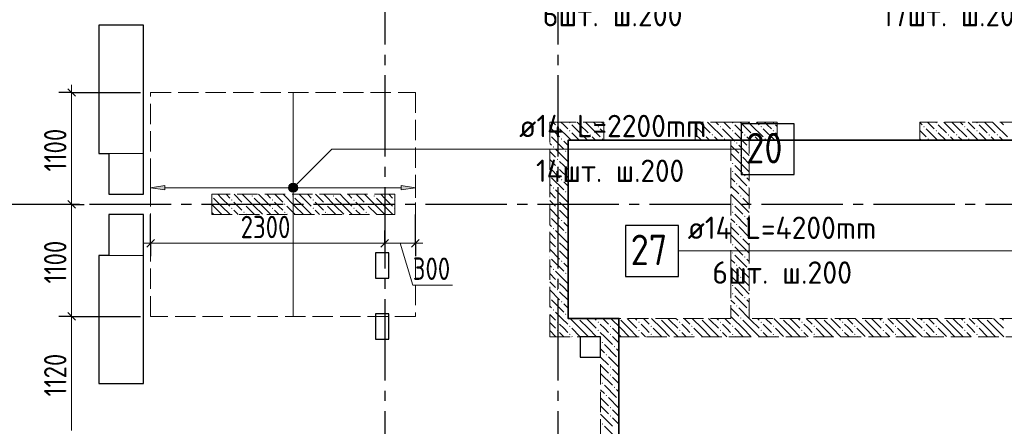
# Model space of a CAD drawing. Header units: millimetres. Extents: x 0 to 43617, y 0 to 59400.
# Tile 25 of 29: x 11037 to 20709, y 44070 to 48065. Entities that reach past the tile are written whole.
import ezdxf

# ---------------------------------------------------------------- set-up
doc = ezdxf.new("R2010")
doc.units = ezdxf.units.MM
doc.linetypes.add('______2', pattern=[270, 200, -70])
doc.linetypes.add('______5', pattern=[1100, 800, -100, 100, -100])
for name, color, linetype, lineweight in [('Standard', 7, 'Continuous', 25), ('ДОП Верх по Х', 7, 'Continuous', 25), ('ЖБ Пилон', 180, 'Continuous', 25), ('Оси', 40, '______5', 18), ('Позиционная метка номер позиции', 7, 'Continuous', 13), ('Примечания', 7, 'Continuous', 25), ('Размерная выноска', 7, 'Continuous', 13)]:
    doc.layers.add(name, color=color, linetype=linetype, lineweight=lineweight)
doc.layers.add('ЖБ Перекрытие верхний уровень', color=7, linetype='Continuous', lineweight=25, true_color=0xe0e0ff)
doc.layers.add('ЖБ Стена верхний уровень', color=7, linetype='Continuous', lineweight=25, true_color=0x006e00)
doc.styles.add('GOST 2.304-81', font='txt')
doc.styles.add('ISOCPEUR', font='txt')

msp = doc.modelspace()

# ---------------------------------------------------------------- hatches: boundary and pattern name
at = {"layer": 'ДОП Верх по Х', "linetype": 'Continuous', "lineweight": 13, "transparency": 33554687}
msp.add_hatch(color=7, dxfattribs=at).paths.add_polyline_path([(12464, 46394.6), (12324, 46414.6), (12464, 46434.6)], flags=16)
for points in [[(13691.7, 46395.8), (13691.7, 46433.3), (13686.5, 46414.6)], [(13691.7, 46433.3), (13705.2, 46382.3), (13705.2, 46446.8)], [(13691.7, 46433.3), (13691.7, 46395.8), (13705.2, 46382.3)], [(13705.2, 46446.8), (13724, 46377.1), (13724, 46452.1)], [(13705.2, 46446.8), (13705.2, 46382.3), (13724, 46377.1)], [(13724, 46452.1), (13724, 46377.1), (13742.7, 46382.3)], [(13724, 46452.1), (13742.7, 46382.3), (13742.7, 46446.8)], [(13742.7, 46446.8), (13742.7, 46382.3), (13756.2, 46395.8)], [(13742.7, 46446.8), (13756.2, 46395.8), (13756.2, 46433.3)], [(13756.2, 46433.3), (13756.2, 46395.8), (13761.5, 46414.6)], [(14784, 46394.6), (14924, 46414.6), (14784, 46434.6)]]:
    msp.add_hatch(color=7, dxfattribs=at).paths.add_polyline_path(points)
at = {"layer": 'ЖБ Пилон', "linetype": 'Continuous', "lineweight": 18, "transparency": 33554687}
for points in [[(12924, 46336.6), (12927.5, 46333.1), (12924, 46329.7)], [(13314.5, 46333.1), (13321, 46339.6), (13327.5, 46333.1), (13321, 46326.6)], [(13714.5, 46333.1), (13721, 46339.6), (13727.5, 46333.1), (13721, 46326.6)], [(14114.5, 46333.1), (14121, 46339.6), (14127.5, 46333.1), (14121, 46326.6)], [(14514.5, 46333.1), (14521, 46339.6), (14527.5, 46333.1), (14521, 46326.6)], [(13114.5, 46293.1), (13121, 46299.6), (13127.5, 46293.1), (13121, 46286.6)], [(13234.5, 46253.1), (13241, 46259.6), (13247.4, 46253.1), (13241, 46246.6)], [(13514.5, 46293.1), (13521, 46299.6), (13527.5, 46293.1), (13521, 46286.6)], [(13634.5, 46253.1), (13641, 46259.6), (13647.4, 46253.1), (13641, 46246.6)], [(13914.5, 46293.1), (13921, 46299.6), (13927.5, 46293.1), (13921, 46286.6)], [(14034.5, 46253.1), (14041, 46259.6), (14047.4, 46253.1), (14041, 46246.6)], [(14314.5, 46293.1), (14321, 46299.6), (14327.5, 46293.1), (14321, 46286.6)], [(14434.5, 46253.1), (14441, 46259.6), (14447.4, 46253.1), (14441, 46246.6)], [(14714.5, 46293.1), (14721, 46299.6), (14724, 46296.6), (14724, 46289.7), (14721, 46286.6)], [(13114.5, 46213.1), (13121, 46219.6), (13127.5, 46213.1), (13121, 46206.6)], [(13234.5, 46173.1), (13241, 46179.6), (13247.4, 46173.1), (13241, 46166.6)], [(13514.5, 46213.1), (13521, 46219.6), (13527.5, 46213.1), (13521, 46206.6)], [(13634.5, 46173.1), (13641, 46179.6), (13647.4, 46173.1), (13641, 46166.6)], [(13914.5, 46213.1), (13921, 46219.6), (13927.5, 46213.1), (13921, 46206.6)], [(14034.5, 46173.1), (14041, 46179.6), (14047.4, 46173.1), (14041, 46166.6)], [(14314.5, 46213.1), (14321, 46219.6), (14327.5, 46213.1), (14321, 46206.6)], [(14434.5, 46173.1), (14441, 46179.6), (14447.4, 46173.1), (14441, 46166.6)], [(14714.5, 46213.1), (14721, 46219.6), (14724, 46216.6), (14724, 46209.7), (14721, 46206.6)]]:
    msp.add_hatch(color=7, dxfattribs=at).paths.add_polyline_path(points, flags=16)
at = {"layer": 'ЖБ Стена верхний уровень', "linetype": 'Continuous', "lineweight": 18, "transparency": 33554687}
for points in [[(16314.5, 47013.1), (16321, 47019.6), (16327.5, 47013.1), (16321, 47006.6)], [(16434.5, 47053.1), (16440.9, 47059.6), (16447.4, 47053.1), (16440.9, 47046.6)], [(16714.5, 47013.1), (16721, 47019.6), (16727.5, 47013.1), (16721, 47006.6)], [(17914.5, 47013.1), (17921, 47019.6), (17927.5, 47013.1), (17921, 47006.6)], [(18034.5, 47053.1), (18040.9, 47059.6), (18047.4, 47053.1), (18040.9, 47046.6)], [(18314.5, 47013.1), (18321, 47019.6), (18327.4, 47013.1), (18321, 47006.6)], [(18434.5, 47053.1), (18440.9, 47059.6), (18447.4, 47053.1), (18440.9, 47046.6)], [(19914.5, 47013.1), (19921, 47019.6), (19927.4, 47013.1), (19921, 47006.6)], [(20034.5, 47053.1), (20040.9, 47059.6), (20047.4, 47053.1), (20040.9, 47046.6)], [(20314.5, 47013.1), (20321, 47019.6), (20327.4, 47013.1), (20321, 47006.6)], [(20434.5, 47053.1), (20440.9, 47059.6), (20447.4, 47053.1), (20440.9, 47046.6)], [(16244, 46936.6), (16247.4, 46933.1), (16244, 46929.7)], [(16434.5, 46973.1), (16440.9, 46979.6), (16447.4, 46973.1), (16440.9, 46966.6)], [(16554.4, 46933.1), (16560.9, 46939.6), (16567.4, 46933.1), (16560.9, 46926.6)], [(16634.5, 46933.1), (16640.9, 46939.6), (16647.4, 46933.1), (16640.9, 46926.6)], [(17754.4, 46933.1), (17760.9, 46939.6), (17767.4, 46933.1), (17760.9, 46926.6)], [(17834.5, 46933.1), (17840.9, 46939.6), (17847.4, 46933.1), (17840.9, 46926.6)], [(18034.5, 46973.1), (18040.9, 46979.6), (18047.4, 46973.1), (18040.9, 46966.6)], [(18154.4, 46933.1), (18160.9, 46939.6), (18167.4, 46933.1), (18160.9, 46926.6)], [(18234.5, 46933.1), (18240.9, 46939.6), (18247.4, 46933.1), (18240.9, 46926.6)], [(18434.5, 46973.1), (18440.9, 46979.6), (18447.4, 46973.1), (18440.9, 46966.6)], [(20034.5, 46973.1), (20040.9, 46979.6), (20047.4, 46973.1), (20040.9, 46966.6)], [(20154.4, 46933.1), (20160.9, 46939.6), (20167.4, 46933.1), (20160.9, 46926.6)], [(20234.5, 46933.1), (20240.9, 46939.6), (20247.4, 46933.1), (20240.9, 46926.6)], [(20434.5, 46973.1), (20440.9, 46979.6), (20447.4, 46973.1), (20440.9, 46966.6)], [(20554.4, 46933.1), (20560.9, 46939.6), (20567.4, 46933.1), (20560.9, 46926.6)], [(20634.5, 46933.1), (20640.9, 46939.6), (20647.4, 46933.1), (20640.9, 46926.6)], [(16274.5, 46813.1), (16281, 46819.6), (16287.5, 46813.1), (16281, 46806.6)], [(16354.4, 46893.1), (16360.9, 46899.6), (16367.4, 46893.1), (16360.9, 46886.6)], [(16754.4, 46893.1), (16760.9, 46899.6), (16767.4, 46893.1), (16760.9, 46886.6)], [(17954.4, 46893.1), (17960.9, 46899.6), (17967.4, 46893.1), (17960.9, 46886.6)], [(18074.5, 46853.1), (18081, 46859.6), (18087.5, 46853.1), (18081, 46846.6)], [(18194.5, 46813.1), (18201, 46819.6), (18204, 46816.6), (18204, 46809.7), (18201, 46806.6)], [(18354.4, 46893.1), (18360.9, 46899.6), (18367.4, 46893.1), (18360.9, 46886.6)], [(19954.4, 46893.1), (19960.9, 46899.6), (19967.4, 46893.1), (19960.9, 46886.6)], [(20354.4, 46893.1), (20360.9, 46899.6), (20367.4, 46893.1), (20360.9, 46886.6)], [(16394.5, 46773.1), (16401, 46779.6), (16407.5, 46773.1), (16401, 46766.6)], [(18114.5, 46733.1), (18121, 46739.6), (18127.5, 46733.1), (18121, 46726.6)], [(16314.5, 46693.1), (16321, 46699.6), (16327.5, 46693.1), (16321, 46686.6)], [(16314.5, 46613.1), (16321, 46619.6), (16327.5, 46613.1), (16321, 46606.6)], [(18034.5, 46653.1), (18040.9, 46659.6), (18047.4, 46653.1), (18040.9, 46646.6)], [(16244, 46536.6), (16247.4, 46533.1), (16244, 46529.7)], [(18034.5, 46573.1), (18040.9, 46579.6), (18047.4, 46573.1), (18040.9, 46566.6)], [(18154.4, 46533.1), (18160.9, 46539.6), (18167.4, 46533.1), (18160.9, 46526.6)], [(16354.4, 46493.1), (16360.9, 46499.6), (16367.4, 46493.1), (16360.9, 46486.6)], [(18074.5, 46453.1), (18081, 46459.6), (18087.5, 46453.1), (18081, 46446.6)], [(16274.5, 46413.1), (16281, 46419.6), (16287.5, 46413.1), (16281, 46406.6)], [(16394.5, 46373.1), (16401, 46379.6), (16407.5, 46373.1), (16401, 46366.6)], [(18114.5, 46333.1), (18121, 46339.6), (18127.5, 46333.1), (18121, 46326.6)], [(18194.5, 46413.1), (18201, 46419.6), (18204, 46416.6), (18204, 46409.7), (18201, 46406.6)], [(16314.5, 46293.1), (16321, 46299.6), (16327.5, 46293.1), (16321, 46286.6)], [(18034.5, 46253.1), (18040.9, 46259.6), (18047.4, 46253.1), (18040.9, 46246.6)], [(16244, 46136.6), (16247.4, 46133.1), (16244, 46129.7)], [(16314.5, 46213.1), (16321, 46219.6), (16327.5, 46213.1), (16321, 46206.6)], [(18034.5, 46173.1), (18040.9, 46179.6), (18047.4, 46173.1), (18040.9, 46166.6)], [(18154.4, 46133.1), (18160.9, 46139.6), (18167.4, 46133.1), (18160.9, 46126.6)], [(16354.4, 46093.1), (16360.9, 46099.6), (16367.4, 46093.1), (16360.9, 46086.6)], [(18074.5, 46053.1), (18081, 46059.6), (18087.5, 46053.1), (18081, 46046.6)], [(16274.5, 46013.1), (16281, 46019.6), (16287.5, 46013.1), (16281, 46006.6)], [(16394.5, 45973.1), (16401, 45979.6), (16407.5, 45973.1), (16401, 45966.6)], [(18194.5, 46013.1), (18201, 46019.6), (18204, 46016.6), (18204, 46009.7), (18201, 46006.6)], [(16314.5, 45893.1), (16321, 45899.6), (16327.5, 45893.1), (16321, 45886.6)], [(18034.5, 45853.1), (18040.9, 45859.6), (18047.4, 45853.1), (18040.9, 45846.6)], [(18114.5, 45933.1), (18121, 45939.6), (18127.5, 45933.1), (18121, 45926.6)], [(16314.5, 45813.1), (16321, 45819.6), (16327.5, 45813.1), (16321, 45806.6)], [(18034.5, 45773.1), (18040.9, 45779.6), (18047.4, 45773.1), (18040.9, 45766.6)], [(16244, 45736.6), (16247.4, 45733.1), (16244, 45729.7)], [(16354.4, 45693.1), (16360.9, 45699.6), (16367.4, 45693.1), (16360.9, 45686.6)], [(18074.5, 45653.1), (18081, 45659.6), (18087.5, 45653.1), (18081, 45646.6)], [(18154.4, 45733.1), (18160.9, 45739.6), (18167.4, 45733.1), (18160.9, 45726.6)], [(16274.5, 45613.1), (16281, 45619.6), (16287.5, 45613.1), (16281, 45606.6)], [(16394.5, 45573.1), (16401, 45579.6), (16407.5, 45573.1), (16401, 45566.6)], [(18194.5, 45613.1), (18201, 45619.6), (18204, 45616.6), (18204, 45609.7), (18201, 45606.6)], [(16314.5, 45493.1), (16321, 45499.6), (16327.5, 45493.1), (16321, 45486.6)], [(18034.5, 45453.1), (18040.9, 45459.6), (18047.4, 45453.1), (18040.9, 45446.6)], [(18114.5, 45533.1), (18121, 45539.6), (18127.5, 45533.1), (18121, 45526.6)], [(16314.5, 45413.1), (16321, 45419.6), (16327.5, 45413.1), (16321, 45406.6)], [(18034.5, 45373.1), (18040.9, 45379.6), (18047.4, 45373.1), (18040.9, 45366.6)], [(16244, 45336.6), (16247.4, 45333.1), (16244, 45329.7)], [(16354.4, 45293.1), (16360.9, 45299.6), (16367.4, 45293.1), (16360.9, 45286.6)], [(18154.4, 45333.1), (18160.9, 45339.6), (18167.4, 45333.1), (18160.9, 45326.6)], [(16274.5, 45213.1), (16281, 45219.6), (16287.5, 45213.1), (16281, 45206.6)], [(16394.5, 45173.1), (16401, 45179.6), (16407.5, 45173.1), (16401, 45166.6)], [(18074.5, 45253.1), (18081, 45259.6), (18087.5, 45253.1), (18081, 45246.6)], [(18194.5, 45213.1), (18201, 45219.6), (18204, 45216.6), (18204, 45209.7), (18201, 45206.6)], [(16314.5, 45093.1), (16321, 45099.6), (16327.5, 45093.1), (16321, 45086.6)], [(16524.3, 45130), (16521, 45126.6), (16517.6, 45130)], [(16714.5, 45093.1), (16721, 45099.6), (16727.5, 45093.1), (16721, 45086.6)], [(16924.3, 45130), (16921, 45126.6), (16917.6, 45130)], [(17114.5, 45093.1), (17121, 45099.6), (17127.5, 45093.1), (17121, 45086.6)], [(17324.3, 45130), (17321, 45126.6), (17317.6, 45130)], [(17514.5, 45093.1), (17521, 45099.6), (17527.5, 45093.1), (17521, 45086.6)], [(17724.3, 45130), (17721, 45126.6), (17717.6, 45130)], [(17914.5, 45093.1), (17921, 45099.6), (17927.5, 45093.1), (17921, 45086.6)], [(18114.5, 45133.1), (18121, 45139.6), (18127.5, 45133.1), (18124.3, 45130), (18117.6, 45130)], [(18124.3, 45130), (18121, 45126.6), (18117.6, 45130)], [(18314.5, 45093.1), (18321, 45099.6), (18327.4, 45093.1), (18321, 45086.6)], [(18524.3, 45130), (18521, 45126.6), (18517.6, 45130)], [(18714.5, 45093.1), (18721, 45099.6), (18727.4, 45093.1), (18721, 45086.6)], [(18924.3, 45130), (18921, 45126.6), (18917.6, 45130)], [(19114.5, 45093.1), (19121, 45099.6), (19127.4, 45093.1), (19121, 45086.6)], [(19324.3, 45130), (19321, 45126.6), (19317.6, 45130)], [(19514.5, 45093.1), (19521, 45099.6), (19527.4, 45093.1), (19521, 45086.6)], [(19724.3, 45130), (19721, 45126.6), (19717.6, 45130)], [(19914.5, 45093.1), (19921, 45099.6), (19927.4, 45093.1), (19921, 45086.6)], [(20124.3, 45130), (20121, 45126.6), (20117.6, 45130)], [(20314.5, 45093.1), (20321, 45099.6), (20327.4, 45093.1), (20321, 45086.6)], [(20524.3, 45130), (20521, 45126.6), (20517.6, 45130)], [(16314.5, 45013.1), (16321, 45019.6), (16327.5, 45013.1), (16321, 45006.6)], [(16434.5, 45053.1), (16440.9, 45059.6), (16447.4, 45053.1), (16440.9, 45046.6)], [(16434.5, 44973.1), (16440.9, 44979.6), (16447.4, 44973.1), (16440.9, 44966.6)], [(16714.5, 45013.1), (16721, 45019.6), (16727.5, 45013.1), (16721, 45006.6)], [(16834.5, 45053.1), (16840.9, 45059.6), (16847.4, 45053.1), (16840.9, 45046.6)], [(16834.5, 44973.1), (16840.9, 44979.6), (16847.4, 44973.1), (16840.9, 44966.6)], [(17114.5, 45013.1), (17121, 45019.6), (17127.5, 45013.1), (17121, 45006.6)], [(17234.5, 45053.1), (17240.9, 45059.6), (17247.4, 45053.1), (17240.9, 45046.6)], [(17234.5, 44973.1), (17240.9, 44979.6), (17247.4, 44973.1), (17240.9, 44966.6)], [(17514.5, 45013.1), (17521, 45019.6), (17527.5, 45013.1), (17521, 45006.6)], [(17634.5, 45053.1), (17640.9, 45059.6), (17647.4, 45053.1), (17640.9, 45046.6)], [(17634.5, 44973.1), (17640.9, 44979.6), (17647.4, 44973.1), (17640.9, 44966.6)], [(17914.5, 45013.1), (17921, 45019.6), (17927.5, 45013.1), (17921, 45006.6)], [(18034.5, 45053.1), (18040.9, 45059.6), (18047.4, 45053.1), (18040.9, 45046.6)], [(18034.5, 44973.1), (18040.9, 44979.6), (18047.4, 44973.1), (18040.9, 44966.6)], [(18314.5, 45013.1), (18321, 45019.6), (18327.4, 45013.1), (18321, 45006.6)], [(18434.5, 45053.1), (18440.9, 45059.6), (18447.4, 45053.1), (18440.9, 45046.6)], [(18434.5, 44973.1), (18440.9, 44979.6), (18447.4, 44973.1), (18440.9, 44966.6)], [(18714.5, 45013.1), (18721, 45019.6), (18727.4, 45013.1), (18721, 45006.6)], [(18834.5, 45053.1), (18840.9, 45059.6), (18847.4, 45053.1), (18840.9, 45046.6)], [(18834.5, 44973.1), (18840.9, 44979.6), (18847.4, 44973.1), (18840.9, 44966.6)], [(19114.5, 45013.1), (19121, 45019.6), (19127.4, 45013.1), (19121, 45006.6)], [(19234.5, 45053.1), (19240.9, 45059.6), (19247.4, 45053.1), (19240.9, 45046.6)], [(19234.5, 44973.1), (19240.9, 44979.6), (19247.4, 44973.1), (19240.9, 44966.6)], [(19514.5, 45013.1), (19521, 45019.6), (19527.4, 45013.1), (19521, 45006.6)], [(19634.5, 45053.1), (19640.9, 45059.6), (19647.4, 45053.1), (19640.9, 45046.6)], [(19634.5, 44973.1), (19640.9, 44979.6), (19647.4, 44973.1), (19640.9, 44966.6)], [(19914.5, 45013.1), (19921, 45019.6), (19927.4, 45013.1), (19921, 45006.6)], [(20034.5, 45053.1), (20040.9, 45059.6), (20047.4, 45053.1), (20040.9, 45046.6)], [(20034.5, 44973.1), (20040.9, 44979.6), (20047.4, 44973.1), (20040.9, 44966.6)], [(20314.5, 45013.1), (20321, 45019.6), (20327.4, 45013.1), (20321, 45006.6)], [(20434.5, 45053.1), (20440.9, 45059.6), (20447.4, 45053.1), (20440.9, 45046.6)], [(20434.5, 44973.1), (20440.9, 44979.6), (20447.4, 44973.1), (20440.9, 44966.6)], [(16754.4, 44893.1), (16760.9, 44899.6), (16767.4, 44893.1), (16760.9, 44886.6)], [(16874.5, 44853.1), (16881, 44859.6), (16887.5, 44853.1), (16881, 44846.6)], [(16794.5, 44773.1), (16801, 44779.6), (16807.5, 44773.1), (16801, 44766.6)], [(16914.5, 44733.1), (16921, 44739.6), (16924, 44736.6), (16924, 44729.7), (16921, 44726.6)], [(16834.5, 44653.1), (16840.9, 44659.6), (16847.4, 44653.1), (16840.9, 44646.6)], [(16754.4, 44493.1), (16760.9, 44499.6), (16767.4, 44493.1), (16760.9, 44486.6)], [(16834.5, 44573.1), (16840.9, 44579.6), (16847.4, 44573.1), (16840.9, 44566.6)], [(16874.5, 44453.1), (16881, 44459.6), (16887.5, 44453.1), (16881, 44446.6)], [(16794.5, 44373.1), (16801, 44379.6), (16807.5, 44373.1), (16801, 44366.6)], [(16914.5, 44333.1), (16921, 44339.6), (16924, 44336.6), (16924, 44329.7), (16921, 44326.6)], [(16834.5, 44253.1), (16840.9, 44259.6), (16847.4, 44253.1), (16840.9, 44246.6)], [(16834.5, 44173.1), (16840.9, 44179.6), (16847.4, 44173.1), (16840.9, 44166.6)], [(16754.4, 44093.1), (16760.9, 44099.6), (16767.4, 44093.1), (16760.9, 44086.6)]]:
    msp.add_hatch(color=7, dxfattribs=at).paths.add_polyline_path(points, flags=16)
at = {"layer": 'Позиционная метка номер позиции', "linetype": 'Continuous', "lineweight": 13, "transparency": 33554687}
for points in [[(13680.7, 46426), (13755.8, 46382.8), (13692.2, 46446.4)], [(13680.7, 46403.1), (13735.4, 46371.3), (13680.7, 46426)], [(13680.7, 46426), (13735.4, 46371.3), (13755.8, 46382.8)], [(13692.2, 46446.4), (13767.3, 46403.1), (13712.5, 46457.9)], [(13692.2, 46446.4), (13755.8, 46382.8), (13767.3, 46403.1)], [(13712.5, 46457.9), (13767.3, 46403.1), (13767.3, 46426)], [(13712.5, 46457.9), (13767.3, 46426), (13735.4, 46457.9)], [(13735.4, 46457.9), (13767.3, 46426), (13755.8, 46446.4)], [(13712.5, 46371.3), (13680.7, 46403.1), (13692.2, 46382.8)], [(13680.7, 46403.1), (13712.5, 46371.3), (13735.4, 46371.3)]]:
    msp.add_hatch(color=7, dxfattribs=at).paths.add_polyline_path(points)

# ---------------------------------------------------------------- linework, layer by layer
at = {"layer": 'Standard', "color": 7, "linetype": 'Continuous', "lineweight": 25, "transparency": 33554687}
for p, q in [((11814, 48009.9), (11814, 46750)), ((12254, 48009.9), (11814, 48009.9)), ((12254, 46750), (12254, 48009.9)), ((11509.4, 47387.5), (11584.4, 47312.5)), ((16424, 46880), (16424, 45130)), ((20864, 46880), (16424, 46880)), ((11814, 46750), (11914.1, 46750)), ((11914.1, 46750), (11914.1, 46350)), ((12254.1, 46750), (12254, 46750)), ((12254.1, 46350), (12254.1, 46750)), ((11914.1, 46350), (12254.1, 46350)), ((11509.4, 46287.5), (11584.4, 46212.5)), ((11914.1, 46150), (11914.1, 45750.1)), ((12254.1, 46150), (11914.1, 46150)), ((12254.1, 45750), (12254.1, 46150)), ((12361.5, 45906), (12286.5, 45831)), ((14661.5, 45906), (14586.5, 45831)), ((14961.5, 45906), (14886.5, 45831)), ((11814, 45750.1), (11814, 44490.1)), ((11914.1, 45750.1), (11814, 45750.1)), ((12254, 44490.1), (12254, 45750)), ((12254, 45750), (12254.1, 45750)), ((14534, 45775), (14534, 45525)), ((14664, 45775), (14534, 45775)), ((14664, 45525), (14664, 45775)), ((14534, 45525), (14664, 45525)), ((11509.4, 45187.5), (11584.4, 45112.5)), ((14534, 45175), (14534, 44925)), ((14664, 45175), (14534, 45175)), ((14664, 44925), (14664, 45175)), ((16424, 45130), (16924, 45130)), ((16924, 45130), (16924, 43755)), ((14534, 44925), (14664, 44925)), ((16544, 44950), (16544, 44750)), ((16744, 44950), (16544, 44950)), ((16744, 44750), (16744, 44950)), ((16544, 44750), (16744, 44750)), ((11814, 44490.1), (12254, 44490.1))]:
    msp.add_line(p, q, dxfattribs=at)
at = {"layer": 'Standard', "color": 7, "linetype": 'Continuous', "lineweight": 13, "transparency": 33554687}
for p, q in [((11546.9, 47350), (11546.9, 47425)), ((11546.9, 46250), (11546.9, 45150)), ((12324, 45868.5), (12249, 45868.5)), ((14924, 45868.5), (14624, 45868.5)), ((14774, 45868.5), (14898.7, 45458.6)), ((14924, 45868.5), (14999, 45868.5)), ((14898.7, 45458.6), (15289.7, 45458.6))]:
    msp.add_line(p, q, dxfattribs=at)
at = {"layer": 'Standard', "color": 251, "linetype": 'Continuous', "lineweight": -3, "true_color": 0x656565, "transparency": 33554687}
for p, q in [((11546.9, 47350), (11421.9, 47350)), ((11546.9, 47350), (11671.9, 47350)), ((11546.9, 47350), (12224, 47350)), ((11546.9, 46250), (11421.9, 46250)), ((11546.9, 46250), (11671.9, 46250)), ((11546.9, 46250), (11546.9, 46250)), ((12324, 45868.5), (12324, 46150)), ((14924, 45868.5), (14924, 46150)), ((12324, 45868.5), (12324, 45993.5)), ((14624, 45868.5), (14624, 45993.5)), ((14924, 45868.5), (14924, 45993.5)), ((12324, 45868.5), (12324, 45743.5)), ((14624, 45868.5), (14624, 45743.5)), ((14624, 45868.5), (14624, 45868.5)), ((14924, 45868.5), (14924, 45743.5)), ((11546.9, 45150), (11421.9, 45150)), ((11546.9, 45150), (11671.9, 45150))]:
    msp.add_line(p, q, dxfattribs=at)
at = {"layer": 'Standard', "color": 7, "linetype": 'Continuous', "lineweight": 13, "transparency": 33554687}
for points in [[(11546.9, 47350), (11546.9, 46479.8), (11546.9, 46479.8), (11546.9, 46250)], [(14624, 45868.5), (13259, 45868.5), (13259, 45868.5), (12324, 45868.5)], [(11546.9, 45150), (11546.9, 44329.6), (11546.9, 44329.6), (11546.9, 44030)]]:
    msp.add_lwpolyline(points, dxfattribs=at)
at = {"layer": 'Standard', "color": 251, "linetype": 'Continuous', "lineweight": -3, "true_color": 0x656565, "transparency": 33554687}
msp.add_lwpolyline([(11546.9, 45150), (11555.3, 45150), (11555.3, 45150), (12224, 45150)], dxfattribs=at)
at = {"layer": 'ДОП Верх по Х', "color": 7, "linetype": 'Continuous', "lineweight": 18, "transparency": 33554687}
msp.add_line((13724, 47343), (13724, 45157), dxfattribs=at)
at = {"layer": 'ДОП Верх по Х', "color": 7, "linetype": 'Continuous', "lineweight": 13, "transparency": 33554687}
for p, q in [((15924, 46793.6), (18032, 46793.6)), ((17578.7, 45793.6), (19708.7, 45793.6))]:
    msp.add_line(p, q, dxfattribs=at)
at = {"layer": 'ДОП Верх по Х', "color": 251, "linetype": 'Continuous', "lineweight": 13, "true_color": 0x494949, "transparency": 33554687}
for p, q in [((12324, 46414.6), (12324, 46514.6)), ((12324, 46414.6), (12464, 46434.6)), ((12464, 46434.6), (12464, 46394.6)), ((13724, 46452.1), (13724, 46452.1)), ((14924, 46414.6), (14784, 46434.6)), ((14784, 46434.6), (14784, 46394.6)), ((14924, 46414.6), (14924, 46514.6)), ((12464, 46394.6), (12324, 46414.6)), ((12324, 46414.6), (12324, 46314.6)), ((12324, 46414.6), (12324, 46414.6)), ((12464, 46414.6), (13694, 46414.6)), ((13724, 46377.1), (13724, 46377.1)), ((13754, 46414.6), (14784, 46414.6)), ((14784, 46394.6), (14924, 46414.6)), ((14924, 46414.6), (14924, 46314.6)), ((14924, 46414.6), (14924, 46414.6))]:
    msp.add_line(p, q, dxfattribs=at)
at = {"layer": 'ДОП Верх по Х', "color": 7, "linetype": 'Continuous', "lineweight": 25, "transparency": 33554687}
for points in [[(18124, 46543.6), (18644, 46543.6), (18644, 47043.6), (18124, 47043.6), (18124, 46543.6)], [(16988.7, 45543.6), (17508.7, 45543.6), (17508.7, 46043.6), (16988.7, 46043.6), (16988.7, 45543.6)]]:
    msp.add_lwpolyline(points, dxfattribs=at)
at = {"layer": 'ДОП Верх по Х', "color": 251, "linetype": 'Continuous', "lineweight": 13, "true_color": 0x494949, "transparency": 33554687}
msp.add_circle((13724, 46414.6), 37.5, dxfattribs=at)
at = {"layer": 'ЖБ Перекрытие верхний уровень', "color": 7, "linetype": 'Continuous', "lineweight": 18, "transparency": 33554687}
for p, q in [((12254, 48009.9), (11814, 48009.9)), ((11814, 48009.9), (11814, 46749.9)), ((12254, 46750), (12254, 48009.9)), ((20864, 46880), (16424, 46880)), ((16424, 46880), (16424, 45130)), ((11814, 46749.9), (11914.1, 46749.9)), ((12254, 46750), (11914.1, 46750)), ((11914.1, 46750), (11914.1, 46749.9)), ((11914.1, 46749.9), (11914.1, 46350)), ((11914.1, 46749.9), (12254, 46749.9)), ((12254.1, 46750), (12254, 46750)), ((12254, 46749.9), (12254, 46750)), ((12254.1, 46350), (12254.1, 46750)), ((11914.1, 46350), (12254.1, 46350)), ((12254.1, 46150), (11914.1, 46150)), ((11914.1, 46150), (11914.1, 45750.1)), ((12254.1, 45750), (12254.1, 46150)), ((11914.1, 45750.1), (11814, 45750.1)), ((11814, 45750.1), (11814, 44490.1)), ((11914.1, 45750.1), (11914.1, 45750)), ((12254, 45750.1), (11914.1, 45750.1)), ((11914.1, 45750), (12254, 45750)), ((12254, 45750), (12254, 45750.1)), ((12254, 45750), (12254.1, 45750)), ((12254, 44490.1), (12254, 45750)), ((14664, 45775), (14534, 45775)), ((14534, 45775), (14534, 45525)), ((14664, 45525), (14664, 45775)), ((14534, 45525), (14664, 45525)), ((14664, 45175), (14534, 45175)), ((14534, 45175), (14534, 44925)), ((14664, 44925), (14664, 45175)), ((16424, 45130), (16924, 45130)), ((16924, 45130), (16924, 44950)), ((14534, 44925), (14664, 44925)), ((16744, 44950), (16544, 44950)), ((16544, 44950), (16544, 44750)), ((16744, 44750), (16744, 44950)), ((16924, 44950), (16924, 43755)), ((16544, 44750), (16744, 44750)), ((11814, 44490.1), (12254, 44490.1))]:
    msp.add_line(p, q, dxfattribs=at)
at = {"layer": 'ЖБ Пилон', "color": 253, "linetype": '______2', "lineweight": 13, "true_color": 0xa0a0a0, "transparency": 33554687}
for p, q in [((14724, 46350), (12924, 46350)), ((12924, 46350), (12924, 46150)), ((14724, 46150), (14724, 46350)), ((12924, 46150), (14724, 46150))]:
    msp.add_line(p, q, dxfattribs=at)
at = {"layer": 'ЖБ Пилон', "color": 9, "linetype": 'Continuous', "lineweight": 18, "true_color": 0xc7c7c7, "transparency": 33554687}
for p, q in [((13021, 46313.1), (12984.1, 46350)), ((13064.1, 46350), (13101, 46313.1)), ((13144.1, 46350), (13221, 46273.1)), ((13341, 46233.1), (13224.1, 46350)), ((13421, 46313.1), (13384.1, 46350)), ((13464.1, 46350), (13501, 46313.1)), ((13544.1, 46350), (13621, 46273.1)), ((13741, 46233.1), (13624.1, 46350)), ((13821, 46313.1), (13784.1, 46350)), ((13864.1, 46350), (13901, 46313.1)), ((13944.1, 46350), (14021, 46273.1)), ((14141, 46233.1), (14024.1, 46350)), ((14221, 46313.1), (14184.1, 46350)), ((14264.1, 46350), (14301, 46313.1)), ((14344.1, 46350), (14421, 46273.1)), ((14541, 46233.1), (14424.1, 46350)), ((14621, 46313.1), (14584.1, 46350)), ((14664.1, 46350), (14701, 46313.1)), ((12941, 46233.1), (12924, 46250.1)), ((12941, 46313.1), (13021, 46233.1)), ((12941, 46233.1), (13021, 46153.1)), ((13021, 46313.1), (13101, 46233.1)), ((13021, 46233.1), (13104.1, 46150)), ((13181, 46233.1), (13141, 46273.1)), ((13221, 46193.1), (13181, 46233.1)), ((13260.9, 46233.1), (13341, 46153.1)), ((13341, 46313.1), (13421, 46233.1)), ((13341, 46233.1), (13421, 46153.1)), ((13421, 46313.1), (13501, 46233.1)), ((13421, 46233.1), (13504.1, 46150)), ((13581, 46233.1), (13541, 46273.1)), ((13621, 46193.1), (13581, 46233.1)), ((13660.9, 46233.1), (13741, 46153.1)), ((13741, 46313.1), (13821, 46233.1)), ((13741, 46233.1), (13821, 46153.1)), ((13821, 46313.1), (13901, 46233.1)), ((13821, 46233.1), (13904.1, 46150)), ((13981, 46233.1), (13941, 46273.1)), ((14021, 46193.1), (13981, 46233.1)), ((14060.9, 46233.1), (14141, 46153.1)), ((14141, 46313.1), (14221, 46233.1)), ((14141, 46233.1), (14221, 46153.1)), ((14221, 46313.1), (14301, 46233.1)), ((14221, 46233.1), (14304.1, 46150)), ((14381, 46233.1), (14341, 46273.1)), ((14421, 46193.1), (14381, 46233.1)), ((14460.9, 46233.1), (14541, 46153.1)), ((14541, 46313.1), (14621, 46233.1)), ((14541, 46233.1), (14621, 46153.1)), ((14621, 46313.1), (14701, 46233.1)), ((14621, 46233.1), (14704.1, 46150)), ((12924, 46170.1), (12941, 46153.1)), ((13141, 46193.1), (13184.1, 46150)), ((13260.9, 46153.1), (13264.1, 46150)), ((13541, 46193.1), (13584.1, 46150)), ((13660.9, 46153.1), (13664.1, 46150)), ((13941, 46193.1), (13984.1, 46150)), ((14060.9, 46153.1), (14064.1, 46150)), ((14341, 46193.1), (14384.1, 46150)), ((14460.9, 46153.1), (14464.1, 46150))]:
    msp.add_line(p, q, dxfattribs=at)
at = {"layer": 'ЖБ Стена верхний уровень', "color": 251, "linetype": '______2', "lineweight": 13, "true_color": 0x656565, "transparency": 33554687}
for p, q in [((16424, 47060), (16244, 47060)), ((16244, 47060), (16244, 45130)), ((16774, 47060), (16424, 47060)), ((16774, 47060), (16774, 46880)), ((17674, 46880), (17674, 47060)), ((18024, 47060), (17674, 47060)), ((18204, 47060), (18024, 47060)), ((18479, 47060), (18204, 47060)), ((18479, 47060), (18479, 46880)), ((19879, 46880), (19879, 47060)), ((20864, 47060), (19879, 47060)), ((16424, 45130), (16424, 46880)), ((16424, 46880), (16774, 46880)), ((17674, 46880), (18024, 46880)), ((18024, 46880), (18024, 45130)), ((18204, 46880), (18479, 46880)), ((18204, 45130), (18204, 46880)), ((19879, 46880), (20864, 46880)), ((16244, 45130), (16244, 44950)), ((18024, 45130), (16424, 45130)), ((20864, 45130), (18204, 45130)), ((16244, 44950), (16744, 44950)), ((16744, 44950), (16744, 42420)), ((16924, 44950), (18024, 44950)), ((16924, 42420), (16924, 44950)), ((18024, 44950), (20864, 44950))]:
    msp.add_line(p, q, dxfattribs=at)
at = {"layer": 'ЖБ Стена верхний уровень', "color": 9, "linetype": 'Continuous', "lineweight": 18, "true_color": 0xc7c7c7, "transparency": 33554687}
for p, q in [((16244, 47010.1), (16340.9, 46913.1)), ((16274.1, 47060), (16301, 47033.1)), ((16381, 47033.1), (16354.1, 47060)), ((16421, 46993.1), (16381, 47033.1)), ((16460.9, 47033.1), (16540.9, 46953.1)), ((16540.9, 47033.1), (16514.1, 47060)), ((16540.9, 47033.1), (16621, 46953.1)), ((16594.1, 47060), (16621, 47033.1)), ((16621, 47033.1), (16740.9, 46913.1)), ((16674.1, 47060), (16701, 47033.1)), ((16774, 47040.1), (16754.1, 47060)), ((17674, 47020.1), (17740.9, 46953.1)), ((17740.9, 47033.1), (17714.1, 47060)), ((17740.9, 47033.1), (17821, 46953.1)), ((17794.1, 47060), (17821, 47033.1)), ((17821, 47033.1), (17940.9, 46913.1)), ((17874.1, 47060), (17901, 47033.1)), ((17981, 47033.1), (17954.1, 47060)), ((18021, 46993.1), (17981, 47033.1)), ((18060.9, 47033.1), (18140.9, 46953.1)), ((18140.9, 47033.1), (18114.1, 47060)), ((18140.9, 47033.1), (18204, 46970.1)), ((18194.1, 47060), (18204, 47050.1)), ((18204, 47050.1), (18221, 47033.1)), ((18221, 47033.1), (18340.9, 46913.1)), ((18274.1, 47060), (18301, 47033.1)), ((18381, 47033.1), (18354.1, 47060)), ((18421, 46993.1), (18381, 47033.1)), ((18460.9, 47033.1), (18479, 47015.1)), ((19879, 47055.1), (19901, 47033.1)), ((19981, 47033.1), (19954.1, 47060)), ((20021, 46993.1), (19981, 47033.1)), ((20060.9, 47033.1), (20140.9, 46953.1)), ((20140.9, 47033.1), (20114.1, 47060)), ((20140.9, 47033.1), (20221, 46953.1)), ((20194.1, 47060), (20221, 47033.1)), ((20221, 47033.1), (20340.9, 46913.1)), ((20274.1, 47060), (20301, 47033.1)), ((20381, 47033.1), (20354.1, 47060)), ((20421, 46993.1), (20381, 47033.1)), ((20460.9, 47033.1), (20540.9, 46953.1)), ((20540.9, 47033.1), (20514.1, 47060)), ((20540.9, 47033.1), (20621, 46953.1)), ((20594.1, 47060), (20621, 47033.1)), ((20621, 47033.1), (20740.9, 46913.1)), ((20674.1, 47060), (20701, 47033.1)), ((16260.9, 46913.1), (16381, 46793.1)), ((16340.9, 46993.1), (16424, 46910.1)), ((16740.9, 46993.1), (16774, 46960.1)), ((17674, 46940.1), (17734.1, 46880)), ((17814.1, 46880), (17781, 46913.1)), ((17860.9, 46913.1), (17894.1, 46880)), ((17940.9, 46993.1), (18024, 46910.1)), ((18024, 46910.1), (18060.9, 46873.1)), ((18060.9, 46953.1), (18181, 46833.1)), ((18204, 46890.1), (18181, 46913.1)), ((18204, 46970.1), (18221, 46953.1)), ((18460.9, 46953.1), (18479, 46935.1)), ((19879, 46975.1), (19940.9, 46913.1)), ((19940.9, 46993.1), (20054.1, 46880)), ((20060.9, 46953.1), (20134.1, 46880)), ((20214.1, 46880), (20181, 46913.1)), ((20260.9, 46913.1), (20294.1, 46880)), ((20340.9, 46993.1), (20454.1, 46880)), ((20460.9, 46953.1), (20534.1, 46880)), ((20614.1, 46880), (20581, 46913.1)), ((20660.9, 46913.1), (20694.1, 46880)), ((16260.9, 46833.1), (16244, 46850.1)), ((16381, 46873.1), (16424, 46830.1)), ((18024, 46830.1), (18101, 46753.1)), ((18204, 46730.1), (18101, 46833.1)), ((19879, 46895.1), (19894.1, 46880)), ((16244, 46770.1), (16301, 46713.1)), ((16301, 46793.1), (16421, 46673.1)), ((16424, 46750.1), (16421, 46753.1)), ((18140.9, 46633.1), (18024, 46750.1)), ((16244, 46690.1), (16301, 46633.1)), ((16381, 46633.1), (16340.9, 46673.1)), ((16421, 46593.1), (16381, 46633.1)), ((18060.9, 46633.1), (18140.9, 46553.1)), ((18140.9, 46713.1), (18204, 46650.1)), ((18140.9, 46633.1), (18204, 46570.1)), ((16244, 46610.1), (16340.9, 46513.1)), ((16340.9, 46593.1), (16424, 46510.1)), ((18060.9, 46553.1), (18181, 46433.1)), ((16260.9, 46433.1), (16244, 46450.1)), ((16260.9, 46513.1), (16381, 46393.1)), ((16381, 46473.1), (16424, 46430.1)), ((18024, 46510.1), (18060.9, 46473.1)), ((18024, 46430.1), (18101, 46353.1)), ((18204, 46330.1), (18101, 46433.1)), ((18204, 46490.1), (18181, 46513.1)), ((16244, 46370.1), (16301, 46313.1)), ((16301, 46393.1), (16421, 46273.1)), ((16424, 46350.1), (16421, 46353.1)), ((18140.9, 46233.1), (18024, 46350.1)), ((16244, 46290.1), (16301, 46233.1)), ((16381, 46233.1), (16340.9, 46273.1)), ((16421, 46193.1), (16381, 46233.1)), ((18060.9, 46233.1), (18140.9, 46153.1)), ((18140.9, 46313.1), (18204, 46250.1)), ((18140.9, 46233.1), (18204, 46170.1)), ((16244, 46210.1), (16340.9, 46113.1)), ((16340.9, 46193.1), (16424, 46110.1)), ((18060.9, 46153.1), (18181, 46033.1)), ((16260.9, 46033.1), (16244, 46050.1)), ((16260.9, 46113.1), (16381, 45993.1)), ((16381, 46073.1), (16424, 46030.1)), ((18024, 46110.1), (18060.9, 46073.1)), ((18204, 46090.1), (18181, 46113.1)), ((16244, 45970.1), (16301, 45913.1)), ((16301, 45993.1), (16421, 45873.1)), ((16424, 45950.1), (16421, 45953.1)), ((18024, 46030.1), (18101, 45953.1)), ((18140.9, 45833.1), (18024, 45950.1)), ((18204, 45930.1), (18101, 46033.1)), ((16244, 45890.1), (16301, 45833.1)), ((16381, 45833.1), (16340.9, 45873.1)), ((18140.9, 45913.1), (18204, 45850.1)), ((16244, 45810.1), (16340.9, 45713.1)), ((16340.9, 45793.1), (16424, 45710.1)), ((16421, 45793.1), (16381, 45833.1)), ((18060.9, 45833.1), (18140.9, 45753.1)), ((18060.9, 45753.1), (18181, 45633.1)), ((18140.9, 45833.1), (18204, 45770.1)), ((16260.9, 45713.1), (16381, 45593.1)), ((16381, 45673.1), (16424, 45630.1)), ((18024, 45710.1), (18060.9, 45673.1)), ((18204, 45690.1), (18181, 45713.1)), ((16260.9, 45633.1), (16244, 45650.1)), ((16244, 45570.1), (16301, 45513.1)), ((16301, 45593.1), (16421, 45473.1)), ((18024, 45630.1), (18101, 45553.1)), ((18204, 45530.1), (18101, 45633.1)), ((16244, 45490.1), (16301, 45433.1)), ((16381, 45433.1), (16340.9, 45473.1)), ((16424, 45550.1), (16421, 45553.1)), ((18140.9, 45433.1), (18024, 45550.1)), ((18140.9, 45513.1), (18204, 45450.1)), ((16244, 45410.1), (16340.9, 45313.1)), ((16340.9, 45393.1), (16424, 45310.1)), ((16421, 45393.1), (16381, 45433.1)), ((18060.9, 45433.1), (18140.9, 45353.1)), ((18140.9, 45433.1), (18204, 45370.1)), ((16260.9, 45313.1), (16381, 45193.1)), ((16381, 45273.1), (16424, 45230.1)), ((18024, 45310.1), (18060.9, 45273.1)), ((18060.9, 45353.1), (18181, 45233.1)), ((18204, 45290.1), (18181, 45313.1)), ((16260.9, 45233.1), (16244, 45250.1)), ((16244, 45170.1), (16284.1, 45130)), ((16301, 45193.1), (16364.1, 45130)), ((18024, 45230.1), (18101, 45153.1)), ((18204, 45130.1), (18101, 45233.1)), ((16244, 45090.1), (16301, 45033.1)), ((16284.1, 45130), (16301, 45113.1)), ((16381, 45033.1), (16340.9, 45073.1)), ((16364.1, 45130), (16421, 45073.1)), ((16424, 45150.1), (16421, 45153.1)), ((16540.9, 45033.1), (16444.1, 45130)), ((16540.9, 45113.1), (16621, 45033.1)), ((16621, 45113.1), (16604.1, 45130)), ((16621, 45113.1), (16701, 45033.1)), ((16684.1, 45130), (16701, 45113.1)), ((16781, 45033.1), (16740.9, 45073.1)), ((16764.1, 45130), (16821, 45073.1)), ((16940.9, 45033.1), (16844.1, 45130)), ((16940.9, 45113.1), (17021, 45033.1)), ((17021, 45113.1), (17004.1, 45130)), ((17021, 45113.1), (17101, 45033.1)), ((17084.1, 45130), (17101, 45113.1)), ((17181, 45033.1), (17140.9, 45073.1)), ((17164.1, 45130), (17221, 45073.1)), ((17340.9, 45033.1), (17244.1, 45130)), ((17340.9, 45113.1), (17421, 45033.1)), ((17421, 45113.1), (17404.1, 45130)), ((17421, 45113.1), (17501, 45033.1)), ((17484.1, 45130), (17501, 45113.1)), ((17581, 45033.1), (17540.9, 45073.1)), ((17564.1, 45130), (17621, 45073.1)), ((17740.9, 45033.1), (17644.1, 45130)), ((17740.9, 45113.1), (17821, 45033.1)), ((17821, 45113.1), (17804.1, 45130)), ((17821, 45113.1), (17901, 45033.1)), ((17884.1, 45130), (17901, 45113.1)), ((17981, 45033.1), (17940.9, 45073.1)), ((17964.1, 45130), (18021, 45073.1)), ((18044.1, 45130), (18024, 45150.1)), ((18140.9, 45033.1), (18044.1, 45130)), ((18140.9, 45113.1), (18221, 45033.1)), ((18221, 45113.1), (18204.1, 45130)), ((18221, 45113.1), (18301, 45033.1)), ((18284.1, 45130), (18301, 45113.1)), ((18381, 45033.1), (18340.9, 45073.1)), ((18364.1, 45130), (18421, 45073.1)), ((18540.9, 45033.1), (18444.1, 45130)), ((18540.9, 45113.1), (18621, 45033.1)), ((18621, 45113.1), (18604.1, 45130)), ((18621, 45113.1), (18701, 45033.1)), ((18684.1, 45130), (18701, 45113.1)), ((18781, 45033.1), (18740.9, 45073.1)), ((18764.1, 45130), (18821, 45073.1)), ((18940.9, 45033.1), (18844.1, 45130)), ((18940.9, 45113.1), (19021, 45033.1)), ((19021, 45113.1), (19004.1, 45130)), ((19021, 45113.1), (19101, 45033.1)), ((19084.1, 45130), (19101, 45113.1)), ((19181, 45033.1), (19140.9, 45073.1)), ((19164.1, 45130), (19221, 45073.1)), ((19340.9, 45033.1), (19244.1, 45130)), ((19340.9, 45113.1), (19421, 45033.1)), ((19421, 45113.1), (19404.1, 45130)), ((19421, 45113.1), (19501, 45033.1)), ((19484.1, 45130), (19501, 45113.1)), ((19581, 45033.1), (19540.9, 45073.1)), ((19564.1, 45130), (19621, 45073.1)), ((19740.9, 45033.1), (19644.1, 45130)), ((19740.9, 45113.1), (19821, 45033.1)), ((19821, 45113.1), (19804.1, 45130)), ((19821, 45113.1), (19901, 45033.1)), ((19884.1, 45130), (19901, 45113.1)), ((19981, 45033.1), (19940.9, 45073.1)), ((19964.1, 45130), (20021, 45073.1)), ((20140.9, 45033.1), (20044.1, 45130)), ((20140.9, 45113.1), (20221, 45033.1)), ((20221, 45113.1), (20204.1, 45130)), ((20221, 45113.1), (20301, 45033.1)), ((20284.1, 45130), (20301, 45113.1)), ((20381, 45033.1), (20340.9, 45073.1)), ((20364.1, 45130), (20421, 45073.1)), ((20540.9, 45033.1), (20444.1, 45130)), ((20540.9, 45113.1), (20621, 45033.1)), ((20621, 45113.1), (20604.1, 45130)), ((20621, 45113.1), (20701, 45033.1)), ((20684.1, 45130), (20701, 45113.1)), ((16244, 45010.1), (16304.1, 44950)), ((16340.9, 44993.1), (16384.1, 44950)), ((16421, 44993.1), (16381, 45033.1)), ((16460.9, 45033.1), (16540.9, 44953.1)), ((16540.9, 45033.1), (16621, 44953.1)), ((16621, 45033.1), (16704.1, 44950)), ((16740.9, 44993.1), (16784.1, 44950)), ((16821, 44993.1), (16781, 45033.1)), ((16860.9, 45033.1), (16940.9, 44953.1)), ((16940.9, 45033.1), (17021, 44953.1)), ((17021, 45033.1), (17104.1, 44950)), ((17140.9, 44993.1), (17184.1, 44950)), ((17221, 44993.1), (17181, 45033.1)), ((17260.9, 45033.1), (17340.9, 44953.1)), ((17340.9, 45033.1), (17421, 44953.1)), ((17421, 45033.1), (17504.1, 44950)), ((17540.9, 44993.1), (17584.1, 44950)), ((17621, 44993.1), (17581, 45033.1)), ((17660.9, 45033.1), (17740.9, 44953.1)), ((17740.9, 45033.1), (17821, 44953.1)), ((17821, 45033.1), (17904.1, 44950)), ((17940.9, 44993.1), (17984.1, 44950)), ((18021, 44993.1), (17981, 45033.1)), ((18060.9, 45033.1), (18140.9, 44953.1)), ((18140.9, 45033.1), (18221, 44953.1)), ((18221, 45033.1), (18304.1, 44950)), ((18340.9, 44993.1), (18384.1, 44950)), ((18421, 44993.1), (18381, 45033.1)), ((18460.9, 45033.1), (18540.9, 44953.1)), ((18540.9, 45033.1), (18621, 44953.1)), ((18621, 45033.1), (18704.1, 44950)), ((18740.9, 44993.1), (18784.1, 44950)), ((18821, 44993.1), (18781, 45033.1)), ((18860.9, 45033.1), (18940.9, 44953.1)), ((18940.9, 45033.1), (19021, 44953.1)), ((19021, 45033.1), (19104.1, 44950)), ((19140.9, 44993.1), (19184.1, 44950)), ((19221, 44993.1), (19181, 45033.1)), ((19260.9, 45033.1), (19340.9, 44953.1)), ((19340.9, 45033.1), (19421, 44953.1)), ((19421, 45033.1), (19504.1, 44950)), ((19540.9, 44993.1), (19584.1, 44950)), ((19621, 44993.1), (19581, 45033.1)), ((19660.9, 45033.1), (19740.9, 44953.1)), ((19740.9, 45033.1), (19821, 44953.1)), ((19821, 45033.1), (19904.1, 44950)), ((19940.9, 44993.1), (19984.1, 44950)), ((20021, 44993.1), (19981, 45033.1)), ((20060.9, 45033.1), (20140.9, 44953.1)), ((20140.9, 45033.1), (20221, 44953.1)), ((20221, 45033.1), (20304.1, 44950)), ((20340.9, 44993.1), (20384.1, 44950)), ((20421, 44993.1), (20381, 45033.1)), ((20460.9, 45033.1), (20540.9, 44953.1)), ((20540.9, 45033.1), (20621, 44953.1)), ((20621, 45033.1), (20704.1, 44950)), ((16460.9, 44953.1), (16464.1, 44950)), ((16784.1, 44950), (16860.9, 44873.1)), ((16860.9, 44953.1), (16864.1, 44950)), ((16864.1, 44950), (16924, 44890.1)), ((17260.9, 44953.1), (17264.1, 44950)), ((17660.9, 44953.1), (17664.1, 44950)), ((18060.9, 44953.1), (18064.1, 44950)), ((18460.9, 44953.1), (18464.1, 44950)), ((18860.9, 44953.1), (18864.1, 44950)), ((19260.9, 44953.1), (19264.1, 44950)), ((19660.9, 44953.1), (19664.1, 44950)), ((20060.9, 44953.1), (20064.1, 44950)), ((20460.9, 44953.1), (20464.1, 44950)), ((16744, 44830.1), (16781, 44793.1)), ((16781, 44873.1), (16901, 44753.1)), ((16924, 44810.1), (16901, 44833.1)), ((16744, 44750.1), (16821, 44673.1)), ((16924, 44650.1), (16821, 44753.1)), ((16781, 44633.1), (16744, 44670.1)), ((16744, 44590.1), (16860.9, 44473.1)), ((16821, 44593.1), (16781, 44633.1)), ((16860.9, 44633.1), (16924, 44570.1)), ((16860.9, 44553.1), (16924, 44490.1)), ((16744, 44430.1), (16781, 44393.1)), ((16781, 44473.1), (16901, 44353.1)), ((16924, 44410.1), (16901, 44433.1)), ((16744, 44350.1), (16821, 44273.1)), ((16924, 44250.1), (16821, 44353.1)), ((16781, 44233.1), (16744, 44270.1)), ((16821, 44193.1), (16781, 44233.1)), ((16860.9, 44233.1), (16924, 44170.1)), ((16744, 44190.1), (16860.9, 44073.1)), ((16860.9, 44153.1), (16924, 44090.1)), ((16781, 44073.1), (16901, 43953.1))]:
    msp.add_line(p, q, dxfattribs=at)
for points in [[(16424, 46910.1), (16454.1, 46880), (16454.1, 46880)], [(16460.9, 46953.1), (16534.1, 46880), (16534.1, 46880)], [(16614.1, 46880), (16614.1, 46880), (16581, 46913.1)], [(16660.9, 46913.1), (16694.1, 46880), (16694.1, 46880)], [(18260.9, 46913.1), (18294.1, 46880), (18294.1, 46880)], [(18340.9, 46993.1), (18454.1, 46880), (18454.1, 46880)], [(18214.1, 46880), (18214.1, 46880), (18204, 46890.1)]]:
    msp.add_lwpolyline(points, dxfattribs=at)
at = {"layer": 'Оси', "color": 8, "linetype": '______5', "lineweight": -3, "transparency": 33554687}
for p, q in [((14624, 57420), (14624, 7100)), ((16324, 57420), (16324, 7100)), ((26824, 46250), (3600, 46250))]:
    msp.add_line(p, q, dxfattribs=at)
at = {"layer": 'Позиционная метка номер позиции', "color": 7, "linetype": 'Continuous', "lineweight": 13, "transparency": 33554687}
for p, q in [((13692.2, 46446.4), (13692.2, 46446.4)), ((13755.8, 46446.4), (13755.8, 46446.4)), ((13692.2, 46382.8), (13692.2, 46382.8)), ((13755.8, 46382.8), (13755.8, 46382.8))]:
    msp.add_line(p, q, dxfattribs=at)
for points in [[(21324, 46880), (20916.7, 46472.7), (20916.7, 45793.6), (17508.7, 45793.6)], [(13724, 46414.6), (14103, 46793.6), (18124, 46793.6)]]:
    msp.add_lwpolyline(points, dxfattribs=at)
msp.add_circle((13724, 46414.6), 45, dxfattribs=at)
at = {"layer": 'Примечания', "color": 7, "linetype": '______2', "lineweight": 18, "transparency": 33554687}
for p, q in [((12324, 47350), (14924, 47350)), ((12324, 45150), (12324, 47350)), ((14924, 47350), (14924, 45150)), ((14924, 45150), (12324, 45150))]:
    msp.add_line(p, q, dxfattribs=at)
at = {"layer": 'Размерная выноска', "color": 7, "linetype": 'Continuous', "lineweight": 35, "transparency": 33554687}
msp.add_lwpolyline([(16924, 42420), (20969, 42420), (20969, 44950), (20864, 44950), (20864, 46880), (16424, 46880), (16424, 45130), (16924, 45130), (16924, 42420)], dxfattribs=at)

# ---------------------------------------------------------------- texts
at = {"layer": 'Standard', "color": 7, "linetype": 'Continuous', "lineweight": 25, "transparency": 33554687, "char_height": 220, "width": 578.854, "attachment_point": 7, "rotation": 90, "style": 'GOST 2.304-81'}
for s, insert in [('1100', (11496.9, 46573.3)), ('1100', (11496.9, 45473.3)), ('1120', (11496.9, 44363.3))]:
    msp.add_mtext(s, dxfattribs=dict(at, insert=insert))
at = {"layer": 'Standard', "color": 7, "linetype": 'Continuous', "lineweight": 25, "transparency": 33554687, "char_height": 220, "attachment_point": 7, "style": 'GOST 2.304-81'}
for s, insert, width in [('2300', (13208.2, 45918.5), 657.046), ('300', (14898.7, 45508.6), 516.396)]:
    msp.add_mtext(s, dxfattribs=dict(at, insert=insert, width=width))
at = {"layer": 'ДОП Верх по Х', "color": 7, "linetype": 'Continuous', "lineweight": 13, "transparency": 33554687, "attachment_point": 7, "style": 'ISOCPEUR'}
for s, insert, char_height, width in [('\\W0.97;6шт. ш.200 ', (16175, 48000.3), 220, 1712.324), ('\\W0.95;17шт. ш.200 ', (19509, 48000.3), 220, 1819.9), ('\\W0.96;ø14 L=2200mm ', (15944, 46910.9), 220, 2172.611), ('\\W0.87;20', (18174, 46653.6), 300, 550.811), ('\\W0.95;14шт. ш.200 ', (16109, 46470.9), 220, 1842.007), ('\\W0.96;ø14 L=4200mm ', (17598.7, 45910.9), 220, 2194.693), ('\\W0.87;27', (17038.7, 45653.6), 300, 550.827), ('\\W0.97;6шт. ш.200 ', (17840.7, 45470.9), 220, 1712.324)]:
    msp.add_mtext(s, dxfattribs=dict(at, insert=insert, char_height=char_height, width=width))

doc.saveas('drawing.dxf')
